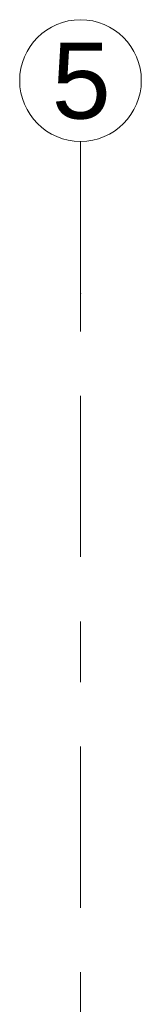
# Model space of a CAD drawing. Header units: metres. Extents: x -3.6 to 84.5, y -11 to 16.8.
# Tile 69 of 225: x 14.83 to 15.03, y 15.188 to 16.805. Entities that reach past the tile are written whole.
import ezdxf

# ---------------------------------------------------------------- set-up
doc = ezdxf.new("R2010")
doc.units = ezdxf.units.M
doc.header["$MEASUREMENT"] = 0
doc.linetypes.add('Strichlinie doppelt', pattern=[0.546806, 0.264583, -0.105833, 0.070556, -0.105833])
doc.layers.add('451 - Universal.Achsen Raster', color=7, linetype='Continuous')
doc.styles.add('ERSTELLTER_STIL_2', font='txt')

msp = doc.modelspace()

# ---------------------------------------------------------------- linework, layer by layer
at = {"layer": '451 - Universal.Achsen Raster', "color": 160, "linetype": 'Strichlinie doppelt', "lineweight": 9, "true_color": 0x3232ff}
for p, q in [((14.93, 16.355), (14.93, 16.605)), ((14.93, -10.585), (14.93, 16.355))]:
    msp.add_line(p, q, dxfattribs=at)
at = {"layer": '451 - Universal.Achsen Raster', "color": 160, "linetype": 'Continuous', "lineweight": 9, "true_color": 0x3232ff}
msp.add_circle((14.93, 16.705), 0.1, dxfattribs=at)
at = {"layer": '451 - Universal.Achsen Raster', "color": 160, "linetype": 'Strichlinie doppelt', "lineweight": 9, "true_color": 0x3232ff}
msp.add_point((14.93, 16.355), dxfattribs=at)
msp.add_point((14.93, 16.355), dxfattribs=at)

# ---------------------------------------------------------------- texts
at = {"layer": '451 - Universal.Achsen Raster', "color": 160, "lineweight": 9, "true_color": 0x3232ff, "insert": (14.8826, 16.7675), "char_height": 0.125, "attachment_point": 1, "style": 'ERSTELLTER_STIL_2'}
msp.add_mtext('\\A1;{\\pql;\\pt0;\\fArial|b0|i0|c0|p38;5}', dxfattribs=at)

doc.saveas('drawing.dxf')
